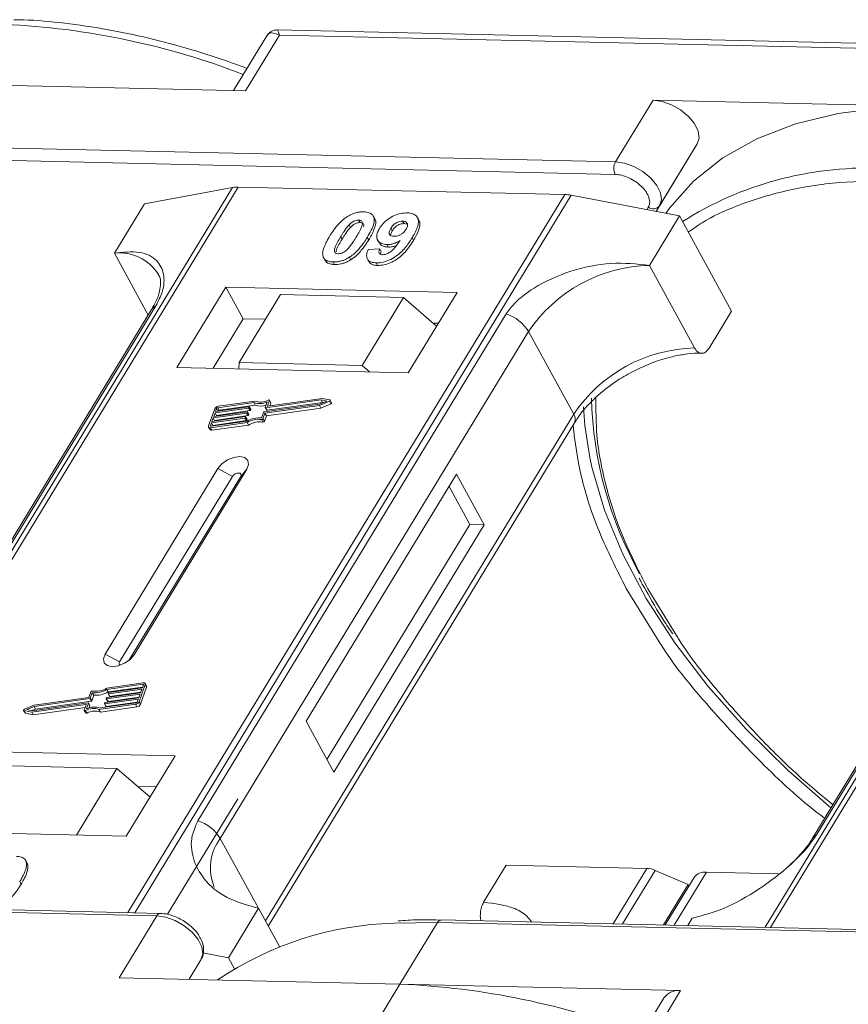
# Model space of a CAD drawing. Header units: millimetres. Extents: x -645 to 830, y -176 to 857.
# Tile 58 of 76: x 380 to 417, y 661 to 705. Entities that reach past the tile are written whole.
import ezdxf

# ---------------------------------------------------------------- set-up
doc = ezdxf.new("R2010")
doc.units = ezdxf.units.MM

msp = doc.modelspace()

# ---------------------------------------------------------------- linework, layer by layer
at = {"color": 7, "linetype": 'Continuous', "lineweight": 15}
for p, q in [((422.503, 704.322), (391.42, 705.035)), ((390.944, 704.767), (389.46, 702.327)), ((389.995, 702.315), (391.508, 704.801)), ((391.508, 704.801), (422.273, 704.095)), ((377.446, 702.603), (389.995, 702.315)), ((408.211, 701.897), (406.53, 699.135)), ((420.76, 701.609), (408.211, 701.897)), ((406.53, 699.135), (375.765, 699.841)), ((410.185, 699.939), (408.346, 696.916)), ((408.504, 697.177), (410.185, 699.939)), ((375.753, 699.281), (406.517, 698.575)), ((389.413, 697.99), (369.901, 665.923)), ((370.143, 665.918), (389.67, 698.009)), ((385.473, 697.265), (389.413, 697.99)), ((389.67, 698.009), (404.265, 697.674)), ((404.265, 697.674), (384.738, 665.583)), ((385.038, 665.576), (404.55, 697.643)), ((404.55, 697.643), (409.393, 696.716)), ((385.473, 697.265), (384.129, 695.055)), ((407.998, 697.106), (407.931, 696.996)), ((408.346, 696.917), (408.504, 697.177)), ((432.727, 696.996), (413.215, 664.929)), ((413.457, 664.924), (432.984, 697.015)), ((395.766, 696.596), (395.704, 696.71)), ((397.735, 696.538), (397.673, 696.651)), ((408.048, 694.507), (409.393, 696.716)), ((409.393, 696.716), (411.721, 692.461)), ((394.624, 696.323), (394.686, 696.209)), ((395.048, 696.533), (395.11, 696.419)), ((396.488, 696.165), (396.55, 696.051)), ((397.077, 696.374), (397.015, 696.488)), ((397.077, 696.374), (397.192, 696.351)), ((394.244, 695.791), (394.306, 695.678)), ((395.497, 695.646), (395.435, 695.759)), ((397.498, 695.619), (397.435, 695.733)), ((395.472, 695.212), (395.997, 695.247)), ((395.899, 695.643), (395.962, 695.529)), ((395.997, 695.247), (396.059, 695.134)), ((396.318, 695.441), (396.38, 695.327)), ((384.129, 695.055), (385.643, 692.288)), ((393.528, 694.786), (393.59, 694.673)), ((394.637, 694.874), (394.699, 694.761)), ((395.439, 694.793), (395.502, 694.679)), ((393.911, 694.663), (393.973, 694.55)), ((395.83, 694.619), (395.892, 694.506)), ((410.066, 690.819), (408.048, 694.507)), ((389.107, 693.541), (386.922, 689.95)), ((399.45, 693.304), (389.107, 693.541)), ((389.107, 693.541), (389.883, 692.123)), ((391.557, 693.205), (389.708, 690.166)), ((397.052, 693.079), (391.557, 693.205)), ((395.203, 690.04), (397.052, 693.079)), ((397.052, 693.079), (398.532, 691.794)), ((397.265, 689.713), (399.45, 693.304)), ((372.202, 670.05), (385.983, 692.699)), ((385.79, 692.531), (372.009, 669.882)), ((401.647, 692.339), (387.865, 669.69)), ((410.712, 690.804), (411.721, 692.461)), ((389.883, 692.123), (388.538, 689.913)), ((390.884, 692.1), (389.883, 692.123)), ((398.61, 691.922), (398.378, 691.928)), ((415.516, 669.056), (429.297, 691.705)), ((388.862, 668.901), (402.644, 691.55)), ((404.662, 687.862), (402.644, 691.55)), ((429.104, 691.537), (415.323, 668.888)), ((386.922, 689.95), (397.265, 689.713)), ((389.708, 690.166), (389.687, 689.887)), ((395.203, 690.04), (389.708, 690.166)), ((395.535, 689.753), (395.203, 690.04)), ((388.652, 687.982), (390.146, 688.194)), ((390.36, 688.376), (388.751, 688.148)), ((390.409, 688.444), (388.774, 688.212)), ((388.813, 688.034), (390.422, 688.263)), ((390.223, 688.076), (390.161, 688.19)), ((390.422, 688.263), (390.36, 688.376)), ((390.822, 687.957), (393.305, 688.31)), ((390.861, 687.902), (393.299, 688.248)), ((390.876, 688.162), (390.964, 688.408)), ((393.374, 688.501), (390.891, 688.149)), ((390.953, 688.035), (393.436, 688.388)), ((390.981, 688.237), (391.064, 688.468)), ((390.988, 688.224), (390.981, 688.237)), ((393.414, 688.567), (390.996, 688.224)), ((391.126, 688.371), (391.064, 688.485)), ((391.064, 688.468), (391.126, 688.355)), ((391.084, 688.237), (391.126, 688.355)), ((393.299, 688.248), (393.742, 688.435)), ((393.361, 688.135), (393.299, 688.248)), ((393.305, 688.31), (393.631, 688.447)), ((393.361, 688.135), (393.804, 688.321)), ((393.631, 688.447), (393.374, 688.501)), ((393.436, 688.388), (393.374, 688.501)), ((393.763, 688.493), (393.414, 688.567)), ((393.436, 688.388), (393.472, 688.38)), ((393.742, 688.435), (393.804, 688.321)), ((393.839, 688.371), (393.777, 688.484)), ((388.616, 688.098), (388.341, 687.332)), ((388.492, 687.535), (389.986, 687.748)), ((390.043, 687.907), (388.549, 687.695)), ((388.572, 687.759), (390.066, 687.971)), ((388.629, 687.918), (388.572, 687.759)), ((388.611, 687.582), (390.105, 687.794)), ((390.124, 688.131), (388.629, 687.918)), ((388.691, 687.805), (388.629, 687.918)), ((388.698, 688.11), (388.652, 687.982)), ((388.68, 687.774), (388.691, 687.805)), ((388.691, 687.805), (390.186, 688.017)), ((388.76, 687.997), (388.698, 688.11)), ((388.751, 688.148), (388.813, 688.034)), ((390.063, 687.629), (390.001, 687.743)), ((390.105, 687.794), (390.043, 687.907)), ((390.081, 687.958), (390.07, 687.926)), ((390.132, 687.813), (390.07, 687.926)), ((390.143, 687.853), (390.081, 687.966)), ((390.143, 687.844), (390.081, 687.958)), ((390.186, 688.017), (390.124, 688.131)), ((390.132, 687.813), (390.143, 687.844)), ((390.161, 688.181), (390.15, 688.149)), ((390.212, 688.036), (390.15, 688.149)), ((390.223, 688.068), (390.161, 688.181)), ((390.212, 688.036), (390.223, 688.068)), ((390.707, 687.691), (390.795, 687.938)), ((390.772, 687.655), (390.861, 687.902)), ((390.834, 687.542), (390.923, 687.789)), ((390.923, 687.789), (390.861, 687.902)), ((390.876, 688.153), (390.938, 688.04)), ((404.662, 687.862), (390.88, 665.213)), ((390.953, 688.035), (390.891, 688.149)), ((390.923, 687.789), (393.361, 688.135)), ((388.469, 687.472), (388.423, 687.344)), ((388.423, 687.344), (388.437, 687.318)), ((388.43, 687.254), (390.065, 687.486)), ((388.453, 687.318), (390.062, 687.546)), ((389.963, 687.684), (388.469, 687.472)), ((388.531, 687.358), (388.469, 687.472)), ((388.549, 687.695), (388.492, 687.535)), ((388.492, 687.14), (390.127, 687.373)), ((388.52, 687.327), (388.531, 687.358)), ((388.531, 687.358), (390.025, 687.57)), ((388.611, 687.582), (388.549, 687.695)), ((388.6, 687.551), (388.611, 687.582)), ((390.025, 687.57), (389.963, 687.684)), ((390.001, 687.735), (389.989, 687.703)), ((390.051, 687.589), (389.989, 687.703)), ((390.001, 687.735), (390.063, 687.621)), ((390.051, 687.589), (390.063, 687.621)), ((390.127, 687.373), (390.065, 687.486)), ((390.703, 687.618), (390.765, 687.504)), ((390.834, 687.542), (390.772, 687.655)), ((391.009, 664.978), (404.692, 687.465)), ((388.342, 687.283), (388.404, 687.169)), ((388.492, 687.14), (388.43, 687.254)), ((388.758, 685.427), (383.716, 677.141)), ((385.009, 677.111), (390.051, 685.397)), ((388.758, 685.427), (389.406, 685.076)), ((390.051, 685.397), (389.775, 685.068)), ((399.425, 685.182), (392.702, 674.134)), ((400.667, 682.913), (399.425, 685.182)), ((389.406, 685.076), (384.364, 676.79)), ((384.778, 676.856), (389.775, 685.068)), ((400.02, 682.928), (399.089, 684.63)), ((393.633, 672.432), (400.02, 682.928)), ((393.944, 671.864), (400.667, 682.913)), ((400.667, 682.913), (400.02, 682.928)), ((407.006, 680.076), (408.561, 677.568)), ((409.255, 677.976), (407.976, 680.054)), ((384.364, 676.79), (383.716, 677.141)), ((385.009, 677.111), (384.839, 676.908)), ((383.077, 675.45), (382.989, 675.203)), ((385.419, 675.851), (383.785, 675.619)), ((385.397, 675.787), (383.787, 675.559)), ((383.85, 675.445), (383.787, 675.559)), ((383.85, 675.445), (385.392, 675.664)), ((385.358, 675.569), (383.863, 675.357)), ((383.886, 675.421), (385.38, 675.633)), ((383.925, 675.244), (385.311, 675.441)), ((385.234, 675.007), (385.509, 675.773)), ((385.296, 674.893), (385.571, 675.659)), ((385.3, 675.41), (385.358, 675.569)), ((385.38, 675.633), (385.426, 675.761)), ((385.42, 675.744), (385.397, 675.787)), ((385.57, 675.709), (385.508, 675.822)), ((385.509, 675.773), (385.571, 675.659)), ((383.027, 675.148), (380.544, 674.795)), ((382.989, 675.203), (380.55, 674.857)), ((380.606, 674.682), (383.09, 675.034)), ((383.09, 675.034), (383.027, 675.148)), ((383.142, 675.413), (383.054, 675.167)), ((383.116, 675.053), (383.054, 675.167)), ((383.116, 675.053), (383.205, 675.3)), ((383.205, 675.3), (383.142, 675.413)), ((385.197, 675.123), (383.703, 674.91)), ((383.726, 674.974), (385.22, 675.186)), ((383.765, 674.797), (385.151, 674.994)), ((383.768, 675.147), (383.78, 675.179)), ((383.768, 675.139), (383.83, 675.025)), ((385.277, 675.346), (383.783, 675.134)), ((383.845, 675.02), (383.783, 675.134)), ((383.806, 675.198), (385.3, 675.41)), ((383.845, 675.02), (385.231, 675.217)), ((383.848, 675.37), (383.86, 675.402)), ((383.849, 675.362), (383.911, 675.249)), ((383.925, 675.244), (383.863, 675.357)), ((385.151, 674.995), (385.197, 675.123)), ((385.22, 675.186), (385.277, 675.346)), ((385.296, 674.893), (385.234, 675.007)), ((380.072, 674.621), (380.134, 674.507)), ((380.086, 674.611), (380.435, 674.537)), ((380.149, 674.498), (380.086, 674.611)), ((380.55, 674.857), (380.108, 674.67)), ((380.544, 674.795), (380.219, 674.658)), ((380.219, 674.658), (380.475, 674.604)), ((380.435, 674.537), (382.853, 674.881)), ((380.439, 674.611), (380.606, 674.682)), ((380.475, 674.604), (382.959, 674.956)), ((380.498, 674.424), (382.828, 674.755)), ((380.606, 674.682), (380.544, 674.795)), ((382.868, 674.868), (382.785, 674.637)), ((382.786, 674.62), (382.848, 674.507)), ((382.896, 674.503), (382.834, 674.616)), ((382.865, 674.859), (382.853, 674.881)), ((382.974, 674.943), (382.885, 674.696)), ((383.035, 674.838), (382.973, 674.951)), ((383.036, 674.83), (382.974, 674.943)), ((383.002, 674.735), (383.036, 674.83)), ((383.441, 674.661), (385.076, 674.893)), ((383.503, 674.548), (383.441, 674.661)), ((383.489, 674.729), (385.098, 674.957)), ((383.503, 674.548), (385.138, 674.78)), ((383.688, 674.923), (383.699, 674.955)), ((383.688, 674.915), (383.75, 674.802)), ((383.765, 674.797), (383.703, 674.91)), ((385.076, 674.893), (385.138, 674.78)), ((380.149, 674.498), (380.498, 674.424)), ((380.498, 674.424), (380.435, 674.537)), ((392.702, 674.134), (393.944, 671.864)), ((386.845, 672.588), (376.501, 672.825)), ((384.66, 668.997), (386.845, 672.588)), ((378.75, 672.158), (384.245, 672.032)), ((382.43, 669.048), (384.245, 672.032)), ((384.245, 672.032), (385.725, 670.747)), ((386.005, 671.207), (385.173, 671.226)), ((389.647, 670.675), (386.504, 665.509)), ((374.317, 669.235), (384.66, 668.997)), ((388.862, 668.901), (390.569, 665.781)), ((380.12, 667.969), (380.115, 667.979)), ((380.185, 667.862), (380.248, 667.748)), ((400.636, 666.049), (401.645, 667.707)), ((401.645, 667.707), (407.93, 667.562)), ((407.93, 667.562), (406.423, 665.085)), ((408.307, 667.474), (406.848, 665.076)), ((408.307, 667.474), (409.775, 666.848)), ((410.046, 667.156), (408.754, 665.032)), ((409.156, 665.023), (410.596, 667.389)), ((413.814, 667.315), (410.596, 667.389)), ((379.896, 666.963), (379.958, 666.849)), ((408.671, 665.034), (409.775, 666.848)), ((409.815, 666.775), (409.775, 666.848)), ((386.19, 665.55), (355.425, 666.256)), ((355.261, 666.143), (386.026, 665.437)), ((390.569, 665.781), (389.225, 663.571)), ((390.569, 665.781), (391.507, 664.066)), ((386.026, 665.437), (384.345, 662.675)), ((409.765, 665.009), (409.964, 665.336)), ((396.632, 665.115), (398.575, 665.149)), ((396.894, 662.387), (398.575, 665.149)), ((398.575, 665.149), (429.34, 664.443)), ((429.504, 664.556), (398.739, 665.262)), ((388.088, 663.789), (389.225, 663.571)), ((389.225, 663.571), (389.494, 663.079)), ((388, 663.479), (387.467, 662.604)), ((387.467, 662.604), (388, 663.479)), ((384.345, 662.675), (396.894, 662.387)), ((396.894, 662.387), (395.382, 659.901)), ((409.444, 662.099), (396.894, 662.387)), ((408.711, 661.788), (407.03, 659.025)), ((407.931, 659.613), (409.444, 662.099))]:
    msp.add_line(p, q, dxfattribs=at)
at = {"color": 7, "linetype": 'Continuous', "lineweight": 15, "flags": 128}
for points in [[(410.185, 699.939), (410.265, 700.201), (410.221, 700.512), (410.058, 700.844), (409.789, 701.169), (409.437, 701.459), (409.034, 701.689), (408.613, 701.839), (408.211, 701.897)], [(420.76, 701.609), (418.553, 701.557), (416.485, 701.297), (414.577, 700.832), (412.85, 700.168), (411.325, 699.311), (410.016, 698.271), (408.94, 697.06), (408.778, 696.834)], [(408.504, 697.177), (408.584, 697.439), (408.54, 697.75), (408.377, 698.082), (408.108, 698.407), (407.757, 698.697), (407.353, 698.927), (406.932, 699.077), (406.53, 699.135)], [(390.146, 688.194), (390.15, 688.195), (390.154, 688.194), (390.157, 688.193), (390.159, 688.192), (390.161, 688.19), (390.162, 688.187), (390.162, 688.184), (390.161, 688.181)], [(390.996, 688.224), (390.992, 688.224), (390.988, 688.224), (390.985, 688.225), (390.983, 688.227), (390.981, 688.229), (390.98, 688.231), (390.98, 688.234), (390.981, 688.237)], [(391.015, 688.489), (391.026, 688.493), (391.037, 688.495), (391.046, 688.494), (391.055, 688.492), (391.061, 688.488), (391.064, 688.483), (391.066, 688.476), (391.064, 688.468)], [(393.763, 688.493), (393.771, 688.49), (393.777, 688.484), (393.779, 688.477), (393.777, 688.468), (393.772, 688.458), (393.764, 688.449), (393.754, 688.441), (393.742, 688.435)], [(393.804, 688.321), (393.816, 688.328), (393.826, 688.336), (393.834, 688.345), (393.839, 688.354), (393.841, 688.363), (393.839, 688.371)], [(405.38, 685.926), (405.161, 687.359), (405.104, 688.189)], [(389.986, 687.748), (389.99, 687.748), (389.993, 687.747), (389.996, 687.746), (389.999, 687.745), (390.001, 687.743), (390.001, 687.74), (390.002, 687.738), (390.001, 687.735)], [(390.066, 687.971), (390.07, 687.971), (390.074, 687.971), (390.077, 687.97), (390.079, 687.968), (390.081, 687.966), (390.082, 687.964), (390.082, 687.961), (390.081, 687.958)], [(390.891, 688.149), (390.887, 688.148), (390.883, 688.149), (390.88, 688.15), (390.878, 688.151), (390.876, 688.153), (390.875, 688.156), (390.875, 688.159), (390.876, 688.162)], [(388.43, 687.254), (388.406, 687.252), (388.385, 687.255), (388.367, 687.26), (388.352, 687.27), (388.342, 687.282), (388.337, 687.297), (388.336, 687.314), (388.341, 687.332)], [(388.423, 687.344), (388.422, 687.338), (388.422, 687.332), (388.424, 687.327), (388.427, 687.323), (388.432, 687.32), (388.438, 687.318), (388.445, 687.317), (388.453, 687.318)], [(390.051, 685.397), (390.13, 685.61), (390.099, 685.792), (389.962, 685.917), (389.741, 685.965), (389.468, 685.928), (389.185, 685.813), (388.936, 685.637), (388.758, 685.427)], [(416.161, 670.265), (414.247, 671.931), (412.373, 673.78), (410.68, 675.692), (409.185, 677.648), (407.905, 679.628), (406.853, 681.609), (406.039, 683.572), (405.473, 685.496), (405.38, 685.926)], [(389.775, 685.068), (389.798, 685.128), (389.789, 685.18), (389.75, 685.216), (389.686, 685.229), (389.609, 685.219), (389.528, 685.186), (389.457, 685.136), (389.406, 685.076)], [(383.716, 677.141), (383.636, 676.928), (383.668, 676.746), (383.804, 676.621), (384.026, 676.574), (384.299, 676.61), (384.582, 676.725), (384.831, 676.901), (385.009, 677.111)], [(384.364, 676.79), (384.342, 676.729), (384.351, 676.677), (384.39, 676.642), (384.394, 676.64)], [(385.426, 675.761), (385.428, 675.767), (385.428, 675.773), (385.426, 675.778), (385.422, 675.782), (385.418, 675.785), (385.411, 675.787), (385.404, 675.788), (385.397, 675.787)], [(385.419, 675.851), (385.443, 675.852), (385.464, 675.85), (385.482, 675.844), (385.497, 675.835), (385.507, 675.823), (385.513, 675.808), (385.513, 675.791), (385.509, 675.773)], [(383.783, 675.134), (383.779, 675.134), (383.776, 675.134), (383.773, 675.135), (383.77, 675.136), (383.768, 675.138), (383.768, 675.141), (383.767, 675.144), (383.768, 675.147)], [(383.863, 675.357), (383.859, 675.357), (383.856, 675.357), (383.853, 675.358), (383.85, 675.36), (383.849, 675.362), (383.848, 675.364), (383.848, 675.367), (383.848, 675.37)], [(380.086, 674.611), (380.078, 674.615), (380.072, 674.621), (380.07, 674.628), (380.072, 674.637), (380.077, 674.647), (380.085, 674.656), (380.096, 674.664), (380.108, 674.67)], [(382.834, 674.616), (382.823, 674.612), (382.813, 674.61), (382.803, 674.61), (382.795, 674.612), (382.789, 674.616), (382.785, 674.622), (382.784, 674.629), (382.785, 674.637)], [(382.853, 674.881), (382.857, 674.881), (382.861, 674.881), (382.864, 674.88), (382.866, 674.878), (382.868, 674.876), (382.869, 674.874), (382.869, 674.871), (382.868, 674.868)], [(382.959, 674.956), (382.963, 674.956), (382.966, 674.956), (382.969, 674.955), (382.972, 674.954), (382.973, 674.952), (382.974, 674.949), (382.974, 674.946), (382.974, 674.943)], [(383.703, 674.91), (383.699, 674.91), (383.695, 674.911), (383.692, 674.911), (383.69, 674.913), (383.688, 674.915), (383.687, 674.918), (383.687, 674.92), (383.688, 674.923)], [(382.848, 674.507), (382.851, 674.503), (382.857, 674.499), (382.865, 674.497), (382.875, 674.497), (382.885, 674.499), (382.896, 674.503)], [(386.026, 665.437), (386.428, 665.38), (386.849, 665.23), (387.252, 665), (387.604, 664.709), (387.873, 664.384), (388.036, 664.052), (388.08, 663.742), (388, 663.479)]]:
    msp.add_lwpolyline(points, dxfattribs=at)
at = {"color": 7, "linetype": 'Continuous', "lineweight": 15}
for centre, radius, start, end in [((377.702, 671.467), 33.846, 68.8867, 87.4164), ((407.064, 698.842), 0.609, 151.2883, 206.0774), ((417.787, 683.393), 15.467, 88.173, 122.2769), ((389.634, 696.746), 1.264, 88.3644, 100.0749), ((404.218, 695.944), 1.731, 78.9596, 88.4511), ((408.215, 697.4), 0.365, 233.4992, 322.3259), ((384.345, 692.979), 2.088, 32.7281, 95.9449), ((408.199, 687.813), 6.695, 91.2925, 146.0732), ((386.161, 692.299), 0.437, 114.0472, 148.0355), ((401.069, 690.585), 1.847, 31.4947, 71.765), ((410.217, 684.125), 6.695, 91.2925, 146.0732), ((388.8, 688.008), 0.206, 97.4207, 153.8527), ((390.622, 689.149), 0.816, 251.2927, 294.8085), ((390.662, 689.136), 0.737, 249.8549, 298.6145), ((390.676, 688.985), 0.765, 250.6487, 287.8017), ((391.109, 688.362), 0.0192, 336.1246, 26.8104), ((422.393, 689.013), 16.945, 181.473, 209.2705), ((388.76, 688.08), 0.0686, 97.4207, 153.8527), ((388.822, 687.966), 0.0692, 97.5763, 152.4403), ((390.039, 687.941), 0.0343, 277.4207, 333.8527), ((390.101, 687.828), 0.0343, 277.4207, 333.8527), ((390.119, 688.165), 0.0343, 277.4207, 333.8527), ((390.134, 687.848), 0.00992, 336.9348, 26.0002), ((390.181, 688.051), 0.0343, 277.4207, 333.8527), ((390.214, 688.072), 0.00992, 336.9348, 26.0002), ((390.826, 687.923), 0.0343, 97.4207, 153.8527), ((390.949, 688.048), 0.0134, 216.6597, 287.1115), ((404.354, 687.639), 0.38, 332.7392, 35.9387), ((389.959, 687.718), 0.0343, 277.4207, 333.8527), ((390.021, 687.604), 0.0343, 277.4207, 333.8527), ((390.605, 686.641), 1.056, 84.4424, 120.9301), ((390.054, 687.625), 0.00992, 336.9348, 26.0002), ((390.553, 686.733), 0.898, 80.3986, 122.9491), ((390.615, 686.619), 0.898, 80.3986, 122.9491), ((390.712, 687.683), 0.0662, 261.7629, 334.647), ((390.774, 687.57), 0.0662, 261.7629, 334.647), ((388.468, 687.217), 0.0803, 216.6597, 287.1115), ((383.137, 675.421), 0.0662, 81.7629, 154.647), ((383.245, 676.464), 1.056, 264.4424, 300.9301), ((383.296, 676.372), 0.898, 260.3986, 302.9491), ((383.307, 676.351), 1.056, 264.4424, 300.9301), ((385.516, 675.683), 0.0595, 336.9348, 26.0002), ((383.023, 675.182), 0.0343, 277.4207, 333.8527), ((383.085, 675.068), 0.0343, 277.4207, 333.8527), ((383.81, 675.164), 0.0343, 97.4207, 153.8527), ((383.841, 675.033), 0.0134, 216.6597, 287.1115), ((383.891, 675.387), 0.0343, 97.4207, 153.8527), ((383.921, 675.257), 0.0134, 216.6597, 287.1115), ((385.049, 675.097), 0.206, 277.4207, 333.8527), ((385.09, 675.025), 0.0686, 277.4207, 333.8527), ((383.187, 673.969), 0.737, 69.8549, 118.6145), ((383.227, 673.955), 0.816, 71.2927, 114.8085), ((383.249, 673.856), 0.737, 69.8549, 118.6145), ((383.027, 674.834), 0.00992, 336.9348, 26.0002), ((383.73, 674.94), 0.0343, 97.4207, 153.8527), ((383.761, 674.81), 0.0134, 216.6597, 287.1115), ((385.111, 674.984), 0.206, 277.4207, 333.8527), ((380.151, 674.517), 0.0191, 210.2186, 262.8226), ((387.287, 667.936), 1.847, 31.4947, 71.765), ((390.614, 667.584), 2.191, 143.0587, 202.974), ((415.694, 668.656), 0.437, 114.0436, 148.1804), ((407.885, 666.524), 1.039, 66.0507, 87.522), ((410.524, 666.796), 0.598, 83.0653, 142.99), ((386.199, 665.36), 0.189, 92.0598, 156.0028), ((397.053, 650.296), 14.825, 91.6287, 124.0831), ((398.755, 665.063), 0.199, 94.3757, 154.3004), ((395.475, 628.317), 34.1, 68.9709, 87.6149), ((409.339, 661.328), 0.779, 82.2958, 143.7595)]:
    msp.add_arc(centre, radius, start, end, dxfattribs=at)
for points, knots in [([(390.057, 703.309), (389.828, 703.396), (388.987, 703.718), (387.516, 704.178), (385.647, 704.682), (383.764, 705.076), (381.896, 705.345), (380.514, 705.482), (379.78, 705.487), (379.638, 705.488)], [0, 0, 0, 0, 0.064257, 0.235538, 0.411454, 0.590698, 0.772379, 0.955884, 1, 1, 1, 1]), ([(391.419, 705.035), (391.361, 705.031), (391.262, 705.025), (391.097, 704.949), (391.021, 704.862), (390.98, 704.815)], [0, 0, 0, 0, 0.389383, 0.666862, 1, 1, 1, 1]), ([(391.42, 705.029), (391.42, 705.031), (391.419, 705.052), (391.439, 704.978), (391.485, 704.86), (391.508, 704.801)], [0, 0, 0, 0, 0.044603, 0.521109, 1, 1, 1, 1]), ([(391.508, 704.801), (391.382, 704.852), (391.187, 704.93), (391.012, 704.869), (390.948, 704.767), (390.919, 704.721)], [0, 0, 0, 0, 0.498413, 0.772928, 1, 1, 1, 1]), ([(406.517, 698.575), (406.614, 698.566), (406.812, 698.548), (407.137, 698.429), (407.446, 698.253), (407.711, 698.033), (407.915, 697.788), (408.04, 697.534), (408.077, 697.293), (408.024, 697.168), (407.998, 697.106)], [0, 0, 0, 0, 0.12225, 0.25, 0.37775, 0.5, 0.62225, 0.75, 0.87775, 1, 1, 1, 1]), ([(409.787, 695.996), (409.987, 696.139), (410.625, 696.593), (412.055, 697.244), (414.086, 697.879), (416.483, 698.265), (418.214, 698.28), (419.067, 698.287)], [0, 0, 0, 0, 0.088375, 0.281114, 0.527622, 0.767417, 1, 1, 1, 1]), ([(393.747, 695.802), (393.793, 695.876), (393.898, 696.044), (394.123, 696.335), (394.356, 696.566), (394.528, 696.678), (394.546, 696.69)], [0, 0, 0, 0, 0.236731, 0.537555, 0.949668, 1, 1, 1, 1]), ([(394.546, 696.69), (394.592, 696.717), (394.684, 696.772), (394.832, 696.834), (394.982, 696.877), (395.105, 696.895), (395.201, 696.901), (395.249, 696.901), (395.272, 696.901)], [0, 0, 0, 0, 0.193776, 0.3936, 0.587864, 0.788908, 0.894169, 1, 1, 1, 1]), ([(395.272, 696.901), (395.356, 696.893), (395.525, 696.878), (395.686, 696.763), (395.763, 696.597), (395.724, 696.262), (395.558, 695.973), (395.435, 695.759)], [0, 0, 0, 0, 0.147566, 0.296688, 0.431278, 0.580404, 1, 1, 1, 1]), ([(395.497, 695.646), (395.54, 695.719), (395.676, 695.949), (395.806, 696.253), (395.826, 696.503), (395.771, 696.571), (395.755, 696.59)], [0, 0, 0, 0, 0.220552, 0.687786, 0.91457, 1, 1, 1, 1]), ([(395.978, 696.154), (396.028, 696.228), (396.129, 696.378), (396.364, 696.585), (396.645, 696.744), (396.95, 696.846), (397.134, 696.853), (397.229, 696.856)], [0, 0, 0, 0, 0.197927, 0.397728, 0.597413, 0.790584, 1, 1, 1, 1]), ([(397.229, 696.856), (397.313, 696.848), (397.482, 696.833), (397.647, 696.715), (397.733, 696.543), (397.708, 696.243), (397.572, 695.961), (397.455, 695.765), (397.435, 695.733)], [0, 0, 0, 0, 0.148288, 0.297745, 0.443713, 0.607791, 0.934708, 1, 1, 1, 1]), ([(394.244, 695.791), (394.267, 695.828), (394.312, 695.901), (394.377, 696.001), (394.437, 696.09), (394.494, 696.168), (394.554, 696.246), (394.6, 696.297), (394.624, 696.323)], [0, 0, 0, 0, 0.2059417, 0.4119594, 0.558149, 0.7045024, 0.8518015, 1, 1, 1, 1]), ([(394.306, 695.678), (394.329, 695.714), (394.374, 695.788), (394.439, 695.888), (394.499, 695.977), (394.556, 696.055), (394.616, 696.133), (394.662, 696.184), (394.686, 696.209)], [0, 0, 0, 0, 0.205942, 0.411959, 0.558149, 0.704502, 0.851801, 1, 1, 1, 1]), ([(394.624, 696.323), (394.662, 696.361), (394.724, 696.422), (394.837, 696.49), (394.939, 696.525), (395.009, 696.532), (395.044, 696.533), (395.048, 696.533)], [0, 0, 0, 0, 0.334804, 0.542561, 0.750382, 0.970721, 1, 1, 1, 1]), ([(394.686, 696.209), (394.724, 696.247), (394.787, 696.308), (394.899, 696.376), (395.001, 696.411), (395.071, 696.419), (395.106, 696.419), (395.11, 696.419)], [0, 0, 0, 0, 0.334804, 0.542561, 0.750382, 0.970721, 1, 1, 1, 1]), ([(395.048, 696.533), (395.083, 696.529), (395.146, 696.522), (395.205, 696.478), (395.229, 696.394), (395.199, 696.241), (395.089, 696.024), (394.99, 695.859), (394.94, 695.775)], [0, 0, 0, 0, 0.104614, 0.188814, 0.273512, 0.444127, 0.719481, 1, 1, 1, 1]), ([(395.11, 696.419), (395.145, 696.416), (395.208, 696.409), (395.267, 696.364), (395.288, 696.303), (395.277, 696.255), (395.271, 696.231)], [0, 0, 0, 0, 0.293658, 0.530016, 0.767769, 1, 1, 1, 1]), ([(396.318, 695.441), (396.235, 695.45), (396.067, 695.467), (395.913, 695.592), (395.843, 695.765), (395.873, 695.963), (395.946, 696.096), (395.978, 696.154)], [0, 0, 0, 0, 0.210189, 0.421773, 0.623603, 0.837034, 1, 1, 1, 1]), ([(396.626, 695.807), (396.585, 695.811), (396.507, 695.819), (396.433, 695.874), (396.405, 695.948), (396.424, 696.049), (396.464, 696.121), (396.488, 696.165)], [0, 0, 0, 0, 0.213937, 0.398075, 0.583091, 0.751666, 1, 1, 1, 1]), ([(396.488, 696.165), (396.52, 696.212), (396.571, 696.289), (396.679, 696.386), (396.786, 696.444), (396.903, 696.483), (396.975, 696.486), (397.015, 696.488)], [0, 0, 0, 0, 0.2913202, 0.4655393, 0.6416315, 0.798664, 1, 1, 1, 1]), ([(396.55, 696.051), (396.582, 696.099), (396.633, 696.175), (396.741, 696.273), (396.848, 696.331), (396.965, 696.369), (397.037, 696.372), (397.077, 696.374)], [0, 0, 0, 0, 0.29132, 0.465539, 0.641632, 0.798664, 1, 1, 1, 1]), ([(397.165, 696.117), (397.136, 696.073), (397.086, 696), (396.973, 695.908), (396.859, 695.849), (396.737, 695.811), (396.663, 695.808), (396.626, 695.807)], [0, 0, 0, 0, 0.267394, 0.447214, 0.627122, 0.813065, 1, 1, 1, 1]), ([(397.015, 696.488), (397.057, 696.483), (397.14, 696.473), (397.214, 696.406), (397.244, 696.316), (397.219, 696.215), (397.182, 696.148), (397.165, 696.117)], [0, 0, 0, 0, 0.207955, 0.420406, 0.62732, 0.827707, 1, 1, 1, 1]), ([(397.498, 695.619), (397.541, 695.693), (397.671, 695.915), (397.786, 696.216), (397.794, 696.453), (397.737, 696.518), (397.725, 696.532)], [0, 0, 0, 0, 0.227122, 0.68486, 0.934898, 1, 1, 1, 1]), ([(393.457, 694.904), (393.45, 694.934), (393.436, 694.996), (393.445, 695.128), (393.49, 695.3), (393.572, 695.487), (393.659, 695.655), (393.717, 695.753), (393.747, 695.802)], [0, 0, 0, 0, 0.118441, 0.239346, 0.459593, 0.684925, 0.84224, 1, 1, 1, 1]), ([(394.135, 695.031), (394.093, 695.037), (394.026, 695.046), (393.973, 695.096), (393.957, 695.182), (393.99, 695.335), (394.102, 695.551), (394.196, 695.711), (394.244, 695.791)], [0, 0, 0, 0, 0.12537, 0.20229, 0.279179, 0.464758, 0.730582, 1, 1, 1, 1]), ([(394.038, 695.108), (394.042, 695.139), (394.055, 695.243), (394.167, 695.438), (394.259, 695.597), (394.306, 695.678)], [0, 0, 0, 0, 0.166989, 0.580698, 1, 1, 1, 1]), ([(394.94, 695.775), (394.917, 695.738), (394.872, 695.665), (394.807, 695.565), (394.747, 695.476), (394.69, 695.397), (394.63, 695.318), (394.583, 695.267), (394.559, 695.242)], [0, 0, 0, 0, 0.20527, 0.410616, 0.55715, 0.703844, 0.851471, 1, 1, 1, 1]), ([(395.435, 695.759), (395.388, 695.685), (395.283, 695.518), (395.063, 695.233), (394.832, 695.003), (394.662, 694.89), (394.637, 694.874)], [0, 0, 0, 0, 0.237281, 0.538591, 0.932677, 1, 1, 1, 1]), ([(397.435, 695.733), (397.389, 695.659), (397.248, 695.437), (397.003, 695.132), (396.652, 694.855), (396.326, 694.693), (396.041, 694.622), (395.886, 694.62), (395.83, 694.619)], [0, 0, 0, 0, 0.142337, 0.429127, 0.589943, 0.751205, 0.909895, 1, 1, 1, 1]), ([(396.476, 695.852), (396.479, 695.875), (396.485, 695.938), (396.525, 696.007), (396.55, 696.051)], [0, 0, 0, 0, 0.366323, 1, 1, 1, 1]), ([(394.559, 695.242), (394.521, 695.204), (394.459, 695.143), (394.347, 695.075), (394.246, 695.04), (394.176, 695.032), (394.14, 695.031), (394.135, 695.031)], [0, 0, 0, 0, 0.333678, 0.540413, 0.747264, 0.961209, 1, 1, 1, 1]), ([(394.699, 694.761), (394.742, 694.79), (394.83, 694.849), (394.977, 694.974), (395.132, 695.135), (395.277, 695.316), (395.398, 695.487), (395.464, 695.593), (395.497, 695.646)], [0, 0, 0, 0, 0.118595, 0.239509, 0.447458, 0.659935, 0.829685, 1, 1, 1, 1]), ([(395.892, 694.506), (395.983, 694.509), (396.165, 694.516), (396.466, 694.614), (396.763, 694.775), (397.103, 695.058), (397.331, 695.354), (397.464, 695.565), (397.498, 695.619)], [0, 0, 0, 0, 0.14324, 0.28761, 0.430449, 0.591135, 0.89544, 1, 1, 1, 1]), ([(395.997, 695.247), (395.979, 695.203), (395.951, 695.135), (395.961, 695.054), (396.002, 695.009), (396.06, 694.989), (396.102, 694.987), (396.118, 694.986)], [0, 0, 0, 0, 0.3447142, 0.5290593, 0.7142089, 0.8921959, 1, 1, 1, 1]), ([(395.972, 695.535), (395.984, 695.508), (396.022, 695.423), (396.167, 695.346), (396.317, 695.333), (396.38, 695.327)], [0, 0, 0, 0, 0.20752, 0.66568, 1, 1, 1, 1]), ([(396.118, 694.986), (396.155, 694.988), (396.229, 694.993), (396.36, 695.045), (396.508, 695.137), (396.701, 695.335), (396.818, 695.501), (396.898, 695.615)], [0, 0, 0, 0, 0.112015, 0.224355, 0.367768, 0.565827, 1, 1, 1, 1]), ([(396.898, 695.615), (396.852, 695.589), (396.758, 695.536), (396.633, 695.489), (396.534, 695.462), (396.461, 695.448), (396.388, 695.441), (396.342, 695.441), (396.318, 695.441)], [0, 0, 0, 0, 0.243491, 0.496266, 0.61821, 0.741704, 0.870158, 1, 1, 1, 1]), ([(396.38, 695.327), (396.425, 695.328), (396.515, 695.33), (396.635, 695.357), (396.705, 695.381), (396.724, 695.388)], [0, 0, 0, 0, 0.409454, 0.83528, 1, 1, 1, 1]), ([(385.983, 692.699), (386.089, 692.91), (386.36, 693.45), (386.372, 694.165), (386.052, 694.799), (385.319, 695.173), (384.524, 695.094), (384.129, 695.055)], [0, 0, 0, 0, 0.125713, 0.321276, 0.524466, 0.763484, 1, 1, 1, 1]), ([(393.911, 694.663), (393.868, 694.665), (393.783, 694.67), (393.669, 694.697), (393.572, 694.743), (393.512, 694.799), (393.476, 694.855), (393.463, 694.888), (393.457, 694.904)], [0, 0, 0, 0, 0.192635, 0.388697, 0.582015, 0.783044, 0.890959, 1, 1, 1, 1]), ([(394.637, 694.874), (394.591, 694.847), (394.499, 694.792), (394.351, 694.731), (394.201, 694.688), (394.078, 694.669), (393.982, 694.663), (393.934, 694.663), (393.911, 694.663)], [0, 0, 0, 0, 0.193769, 0.393564, 0.587886, 0.789131, 0.894283, 1, 1, 1, 1]), ([(395.83, 694.619), (395.746, 694.627), (395.594, 694.642), (395.453, 694.747), (395.39, 694.905), (395.416, 695.071), (395.46, 695.182), (395.472, 695.212)], [0, 0, 0, 0, 0.242788, 0.438865, 0.634801, 0.900936, 1, 1, 1, 1]), ([(396.024, 695.007), (396.026, 695.03), (396.03, 695.071), (396.05, 695.115), (396.059, 695.134)], [0, 0, 0, 0, 0.569737, 1, 1, 1, 1]), ([(393.593, 694.675), (393.604, 694.663), (393.636, 694.627), (393.718, 694.589), (393.814, 694.563), (393.901, 694.553), (393.949, 694.551), (393.973, 694.55)], [0, 0, 0, 0, 0.143925, 0.415852, 0.697483, 0.848301, 1, 1, 1, 1]), ([(393.973, 694.55), (394.017, 694.55), (394.105, 694.551), (394.248, 694.571), (394.397, 694.611), (394.523, 694.663), (394.624, 694.715), (394.674, 694.745), (394.699, 694.761)], [0, 0, 0, 0, 0.193594, 0.390501, 0.584817, 0.78683, 0.892868, 1, 1, 1, 1]), ([(395.505, 694.681), (395.537, 694.638), (395.599, 694.556), (395.755, 694.513), (395.858, 694.507), (395.892, 694.506)], [0, 0, 0, 0, 0.4158523, 0.8021376, 1, 1, 1, 1]), ([(408.048, 694.507), (407.481, 694.568), (406.346, 694.691), (404.504, 694.31), (403.033, 693.635), (402.077, 692.927), (401.763, 692.498), (401.647, 692.339)], [0, 0, 0, 0, 0.249096, 0.498243, 0.745205, 0.90541, 1, 1, 1, 1]), ([(386.094, 694.105), (386.104, 694.092), (386.166, 694.008), (386.199, 693.824), (386.184, 693.46), (386.064, 693.027), (385.878, 692.693), (385.788, 692.53)], [0, 0, 0, 0, 0.054359, 0.333223, 0.559722, 0.78604, 1, 1, 1, 1]), ([(407.171, 689.693), (407.486, 689.851), (407.929, 690.073), (408.593, 690.306), (409.146, 690.459), (409.76, 690.558), (410.18, 690.595), (410.368, 690.578), (410.381, 690.577)], [0, 0, 0, 0, 0.288391, 0.40474, 0.594322, 0.785544, 0.984773, 1, 1, 1, 1]), ([(410.712, 690.804), (410.671, 690.748), (410.589, 690.636), (410.435, 690.569), (410.28, 690.588), (410.152, 690.681), (410.09, 690.78), (410.066, 690.819)], [0, 0, 0, 0, 0.2146939, 0.4293877, 0.6440816, 0.8587754, 1, 1, 1, 1]), ([(404.706, 687.467), (404.75, 687.544), (404.903, 687.813), (405.27, 688.244), (405.744, 688.706), (406.243, 689.11), (406.717, 689.436), (407.05, 689.624), (407.171, 689.693)], [0, 0, 0, 0, 0.097286, 0.340622, 0.525469, 0.686972, 0.885597, 1, 1, 1, 1]), ([(407.976, 680.054), (407.59, 680.815), (406.805, 682.359), (406.055, 684.663), (405.653, 686.769), (405.654, 688.046), (405.655, 688.605)], [0, 0, 0, 0, 0.255322, 0.518562, 0.789217, 1, 1, 1, 1]), ([(404.632, 687.367), (404.729, 686.619), (404.928, 685.076), (405.727, 682.618), (406.581, 680.921), (407.006, 680.076)], [0, 0, 0, 0, 0.3212953, 0.6624869, 1, 1, 1, 1]), ([(407.596, 680.529), (407.623, 680.472), (407.707, 680.292), (407.818, 680.112), (407.894, 679.989)], [0, 0, 0, 0, 0.317467, 1, 1, 1, 1]), ([(407.894, 679.989), (408.141, 679.542), (408.499, 678.89), (408.953, 678.244), (409.095, 678.041)], [0, 0, 0, 0, 0.685846, 1, 1, 1, 1]), ([(416.248, 670.408), (415.854, 670.731), (414.792, 671.603), (413.046, 673.283), (411.126, 675.417), (409.817, 677.056), (409.297, 677.908), (409.255, 677.976)], [0, 0, 0, 0, 0.139905, 0.376826, 0.679842, 0.974606, 1, 1, 1, 1]), ([(408.561, 677.568), (408.563, 677.563), (409.101, 676.695), (410.515, 674.967), (412.836, 672.46), (414.672, 670.719), (415.764, 669.889), (415.879, 669.801)], [0, 0, 0, 0, 0.001708, 0.316913, 0.637904, 0.961869, 1, 1, 1, 1]), ([(387.865, 669.69), (387.765, 669.468), (387.509, 668.902), (387.607, 667.986), (388.109, 667.019), (389.09, 666.191), (390.078, 665.917), (390.569, 665.781)], [0, 0, 0, 0, 0.125713, 0.321276, 0.524466, 0.763484, 1, 1, 1, 1]), ([(409.964, 665.336), (410.43, 665.459), (411.363, 665.706), (412.936, 666.579), (414.229, 667.578), (415.098, 668.446), (415.402, 668.891), (415.516, 669.056)], [0, 0, 0, 0, 0.249096, 0.498243, 0.745205, 0.90541, 1, 1, 1, 1]), ([(415.321, 668.887), (415.318, 668.881), (415.233, 668.716), (414.95, 668.354), (414.589, 667.941), (414.325, 667.712), (414.255, 667.65)], [0, 0, 0, 0, 0.0148763, 0.4238311, 0.846052, 1, 1, 1, 1]), ([(379.732, 668.102), (379.774, 668.1), (379.86, 668.095), (379.973, 668.068), (380.07, 668.023), (380.131, 667.966), (380.167, 667.91), (380.179, 667.878), (380.185, 667.862)], [0, 0, 0, 0, 0.192627, 0.388684, 0.582013, 0.783201, 0.891038, 1, 1, 1, 1]), ([(380.185, 667.862), (380.193, 667.831), (380.207, 667.769), (380.197, 667.64), (380.156, 667.475), (380.077, 667.291), (379.989, 667.12), (379.927, 667.015), (379.896, 666.963)], [0, 0, 0, 0, 0.118432, 0.2393289, 0.4494336, 0.6641784, 0.8318201, 1, 1, 1, 1]), ([(379.958, 666.849), (380.002, 666.923), (380.098, 667.088), (380.221, 667.359), (380.282, 667.595), (380.255, 667.717), (380.248, 667.748)], [0, 0, 0, 0, 0.2367747, 0.5279276, 0.8783337, 1, 1, 1, 1]), ([(380.248, 667.748), (380.237, 667.777), (380.22, 667.821), (380.185, 667.853), (380.174, 667.863)], [0, 0, 0, 0, 0.667997, 1, 1, 1, 1]), ([(379.158, 665.962), (379.202, 665.991), (379.29, 666.05), (379.438, 666.177), (379.596, 666.34), (379.741, 666.523), (379.861, 666.694), (379.926, 666.797), (379.958, 666.849)], [0, 0, 0, 0, 0.11827, 0.23888, 0.450732, 0.667209, 0.83334, 1, 1, 1, 1]), ([(400.636, 666.049), (400.602, 665.981), (400.533, 665.844), (400.488, 665.582), (400.482, 665.364), (400.51, 665.252), (400.517, 665.221)], [0, 0, 0, 0, 0.295987, 0.591974, 0.887961, 1, 1, 1, 1]), ([(402.775, 665.169), (402.714, 665.252), (402.534, 665.498), (401.893, 665.89), (401.131, 665.987), (400.636, 666.049)], [0, 0, 0, 0, 0.152259, 0.448917, 1, 1, 1, 1]), ([(387.209, 665.227), (387.029, 665.32), (386.778, 665.449), (386.43, 665.534), (386.276, 665.539), (386.192, 665.542)], [0, 0, 0, 0, 0.538027, 0.74783, 1, 1, 1, 1]), ([(387.956, 664.468), (387.933, 664.513), (387.863, 664.651), (387.631, 664.925), (387.372, 665.111), (387.209, 665.227)], [0, 0, 0, 0, 0.1526432, 0.4684968, 1, 1, 1, 1]), ([(398.748, 665.246), (398.392, 665.259), (397.725, 665.282), (397.101, 665.234), (396.809, 665.211)], [0, 0, 0, 0, 0.533839, 1, 1, 1, 1]), ([(387.998, 663.496), (388.01, 663.51), (388.107, 663.625), (388.136, 663.933), (388.084, 664.249), (387.982, 664.423), (387.956, 664.468)], [0, 0, 0, 0, 0.054424, 0.4493774, 0.857077, 1, 1, 1, 1])]:
    msp.add_open_spline(points, degree=3, knots=knots, dxfattribs=at)

doc.saveas('drawing.dxf')
